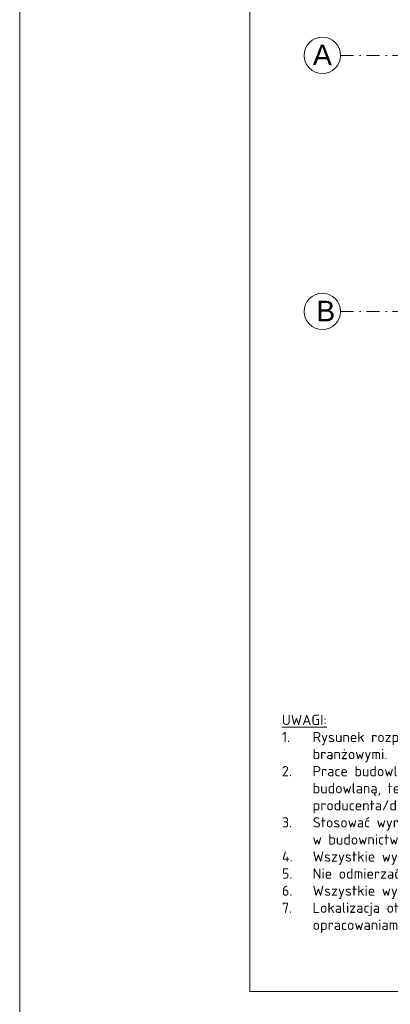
# Model space of a CAD drawing. Header units: millimetres. Extents: x -81893328 to 44149, y -26843406 to 95443303.
# Tile 80 of 100: x 26512 to 27236, y 7096 to 9019. Entities that reach past the tile are written whole.
import ezdxf

# ---------------------------------------------------------------- set-up
doc = ezdxf.new("R2010")
doc.units = ezdxf.units.MM
doc.linetypes.add('DASHDOTX2', pattern=[50.8, 25.4, -12.7, 0, -12.7])
for name, color, linetype, lineweight in [('A- osie', 2, 'DASHDOTX2', 5), ('aRMZ - opisy', 7, 'Continuous', 5), ('aRMZ - osie', 2, 'DASHDOTX2', 5), ('aRMZ - tabelka i ramka', 63, 'Continuous', 13)]:
    doc.layers.add(name, color=color, linetype=linetype, lineweight=lineweight)
doc.styles.add('1-100', font='arial.ttf', dxfattribs={"height": 15})
doc.styles.get("Standard").update_dxf_attribs({"font": 'arial.ttf'})

msp = doc.modelspace()

# ---------------------------------------------------------------- linework, layer by layer
at = {"layer": 'A- osie', "linetype": 'Continuous'}
for centre in [(27103.1604, 8948.9761), (27103.1604, 8448.9761)]:
    msp.add_circle(centre, 35.5167, dxfattribs=at)
at = {"layer": 'aRMZ - osie'}
for p, q in [((27138.6771, 8948.9761), (30536.7437, 8948.9761)), ((27138.6771, 8448.9761), (30536.7437, 8448.9761))]:
    msp.add_line(p, q, dxfattribs=at)
at = {"layer": 'aRMZ - tabelka i ramka', "color": 7, "true_color": 0xffffff}
msp.add_lwpolyline([(26511.7575, 10041.3224), (30711.7575, 10041.3224), (30711.7575, 7071.3224), (26511.7575, 7071.3224)], close=True, dxfattribs=at)
at = {"layer": 'aRMZ - tabelka i ramka'}
msp.add_lwpolyline([(26961.7575, 9991.3224), (30661.7575, 9991.3224), (30661.7575, 7121.3224), (26961.7575, 7121.3224)], close=True, dxfattribs=at)

# ---------------------------------------------------------------- texts
at = {"layer": 'A- osie', "linetype": 'Continuous', "char_height": 40, "width": 38.590363, "attachment_point": 1}
for s, insert in [('A', (27084.4935, 8969.8913)), ('B', (27091.055, 8469.8913))]:
    msp.add_mtext(s, dxfattribs=dict(at, insert=insert))
at = {"layer": 'aRMZ - opisy', "ltscale": 45, "insert": (27024.1678, 7661.3981), "char_height": 20, "attachment_point": 1, "style": '1-100'}
msp.add_mtext_dynamic_manual_height_columns('{\\fISOCPEUR|b0|i0|c238|p34;\\LUWAGI:\\P\\pxi-3,l3,t3;\\l1.^IRysunek rozpatrywać łącznie z opisem i opracowaniami branżowymi.\\P2.^IPrace budowlane wykonywać zgodnie ze sztuką budowlaną, technologią i\\~instrukcjami producenta/dostawcy oraz obowiązującymi przepisami.\\P3.^IStosować wyroby budowlane dopuszczone do stosowania w budownictwie.\\P4.^IWszystkie wymiary na rysunkach podane są w centymetrach.\\P5.^INie odmierzać wymiarów z rysunków.\\P6.^IWszystkie wymiary sprawdzić w naturze.\\P7.^ILokalizacja otworów w stropie i ścianach zgodnie z opracowaniami branżowymi.}', width=773.673183, gutter_width=0, heights=[0], dxfattribs=at)

doc.saveas('drawing.dxf')
